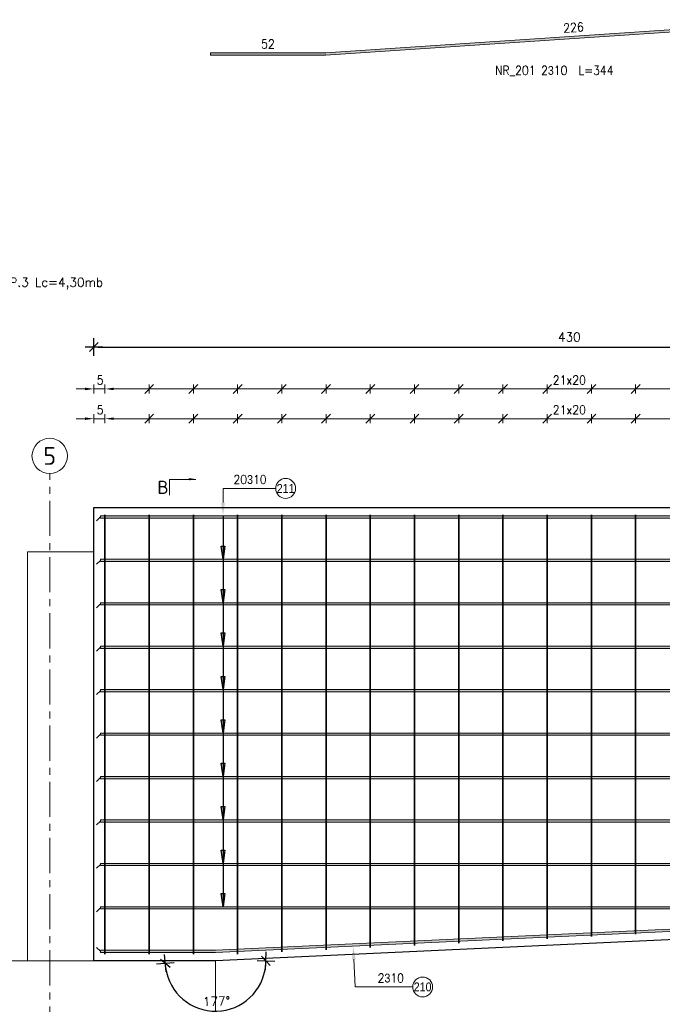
# Model space of a CAD drawing. Extents: x 252417 to 269709, y -146608 to -133214.
# Tile 3 of 14: x 255568 to 258474, y -144305 to -139853. Entities that reach past the tile are written whole.
import ezdxf
from ezdxf.enums import TextEntityAlignment as Align

# ---------------------------------------------------------------- set-up
doc = ezdxf.new("R2010")
doc.units = 0
doc.header["$LTSCALE"] = 5
doc.header["$MEASUREMENT"] = 0
doc.linetypes.add('CENTER', pattern=[50.8, 31.75, -6.35, 6.35, -6.35])
for name, color, linetype, lineweight in [('AutoCAD_Structural_Detailing_deskowanie', 2, 'Continuous', 30), ('AutoCAD_Structural_Detailing_kształt pręta', 7, 'Continuous', 13), ('AutoCAD_Structural_Detailing_opis kształtu pręta', 7, 'Continuous', 13), ('AutoCAD_Structural_Detailing_opis rozkładu', 7, 'Continuous', 13), ('AutoCAD_Structural_Detailing_pręt wyrzucony', 7, 'Continuous', 13), ('AutoCAD_Structural_Detailing_rozkład pręta', 7, 'Continuous', 40), ('AutoCAD_Structural_Detailing_symbole graficzne', 7, 'Continuous', 13), ('PS_SOLID', 7, 'Continuous', 20)]:
    doc.layers.add(name, color=color, linetype=linetype, lineweight=lineweight)
doc.styles.add('marta_B', font='isocpeur.ttf')
doc.styles.add('r-gil', font='GIL_____.TTF', dxfattribs={"width": 0.9})
doc.styles.add('r-simplex', font='simplex.shx', dxfattribs={"width": 0.9})
doc.styles.add('styl2M', font='simplex.shx')
doc.styles.add('style1', font='simplex.shx')
doc.dimstyles.new('RBCT DIM 20_M', dxfattribs={"dimtxt": 40, "dimasz": 20, "dimexe": 20, "dimexo": 150, "dimgap": 25, "dimtad": 1, "dimdec": 1, "dimlfac": 0.1, "dimzin": 9, "dimdsep": 46, "dimtxsty": 'styl2M', "dimblk": 'dimznak', "dimcen": 40, "dimse1": 1, "dimse2": 1, "dimclrd": 8, "dimclre": 8, "dimclrt": 4, "dimadec": 0, "dimazin": 0, "dimtfac": 1, "dimtdec": 1, "dimtix": 1, "dimtmove": 2, "dimatfit": 3, "dimldrblk": 'dimznak', "dimfxl": 5, "dimfxlon": 1, "dimarcsym": 0})

# ---------------------------------------------------------------- blocks, each defined once
blk = doc.blocks.new('dimznak')
at = {"color": 0}
for points in [[(-2, 0), (2, 0)], [(0, 2), (0, -2)]]:
    blk.add_lwpolyline(points, dxfattribs=at)
at = {"color": 3}
blk.add_lwpolyline([(1, 1), (-1, -1)], dxfattribs=at)
blk = doc.blocks.new('*D31')
at = {"color": 8, "lineweight": -2, "transparency": 16777216}
blk.add_line((255923.5, -141333), (260183.5, -141333), dxfattribs=at)
at = {"layer": 'Defpoints', "color": 0, "transparency": 16777216}
for p in [(260203.5, -141333), (255903.5, -142058.4), (260203.5, -142058.4)]:
    blk.add_point(p, dxfattribs=at)
at = {"color": 8, "lineweight": -2, "transparency": 16777216, "xscale": 20, "yscale": 20, "zscale": 20, "rotation": 180}
blk.add_blockref('dimznak', (255903.5, -141333), dxfattribs=at)
at = {"color": 8, "lineweight": -2, "transparency": 16777216, "xscale": 20, "yscale": 20, "zscale": 20}
blk.add_blockref('dimznak', (260203.5, -141333), dxfattribs=at)
at = {"color": 4, "transparency": 16777216, "insert": (258053.5, -141288), "char_height": 40, "attachment_point": 5, "style": 'styl2M'}
blk.add_mtext('430', dxfattribs=at)
blk = doc.blocks.new('*D32')
at = {"color": 8, "lineweight": -2, "transparency": 16777216}
blk.add_arc((256453.5, -144108.4), 227.7, 187.676, 354.9666, dxfattribs=at)
at = {"layer": 'Defpoints', "color": 0, "transparency": 16777216}
for p in [(259703.5, -143958.4), (255903.5, -144108.4), (256453.5, -144108.4), (256453.5, -144108.4), (256345.7, -144309)]:
    blk.add_point(p, dxfattribs=at)
at = {"color": 8, "lineweight": -2, "transparency": 16777216, "xscale": 20, "yscale": 20, "zscale": 20}
for p, rotation in [((256226, -144118.9), 95.15926971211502), ((256681.2, -144108.4), 87.48327558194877)]:
    blk.add_blockref('dimznak', p, dxfattribs=dict(at, rotation=rotation))
at = {"color": 4, "transparency": 16777216, "insert": (256457.7, -144291.1), "char_height": 40, "attachment_point": 5, "rotation": 1.3213, "style": 'styl2M'}
blk.add_mtext('177°', dxfattribs=at)
blk = doc.blocks.new('*D33')
at = {"color": 8, "lineweight": -2, "transparency": 16777216}
blk.add_arc((259703.5, -143958.4), 228.1, 187.6688, 354.9738, dxfattribs=at)
at = {"layer": 'Defpoints', "color": 0, "transparency": 16777216}
for p in [(259703.5, -143958.4), (259703.5, -143958.4), (260203.5, -143958.4), (256453.5, -144108.4), (259595.6, -144159.3)]:
    blk.add_point(p, dxfattribs=at)
at = {"color": 8, "lineweight": -2, "transparency": 16777216, "xscale": 20, "yscale": 20, "zscale": 20}
for p, rotation in [((259475.6, -143968.9), 95.15565801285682), ((259931.5, -143958.4), 87.48688728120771)]:
    blk.add_blockref('dimznak', p, dxfattribs=dict(at, rotation=rotation))
at = {"color": 4, "transparency": 16777216, "insert": (259707.7, -144141.4), "char_height": 40, "attachment_point": 5, "rotation": 1.3213, "style": 'styl2M'}
blk.add_mtext('177°', dxfattribs=at)
blk = doc.blocks.new('*D34')
at = {"color": 8, "lineweight": -2, "transparency": 16777216}
blk.add_line((255363.4, -142078.4), (255363.4, -144088.4), dxfattribs=at)
at = {"layer": 'Defpoints', "color": 0, "transparency": 16777216}
for p in [(255903.5, -142058.4), (255363.4, -144108.4), (255903.5, -144108.4)]:
    blk.add_point(p, dxfattribs=at)
at = {"color": 8, "lineweight": -2, "transparency": 16777216, "xscale": 20, "yscale": 20, "zscale": 20}
for p, rotation in [((255363.4, -142058.4), 90), ((255363.4, -144108.4), 270)]:
    blk.add_blockref('dimznak', p, dxfattribs=dict(at, rotation=rotation))
at = {"color": 4, "transparency": 16777216, "insert": (255318.4, -143083.4), "char_height": 40, "attachment_point": 5, "rotation": 90, "style": 'styl2M'}
blk.add_mtext('205', dxfattribs=at)
blk = doc.blocks.new('*D49')
at = {"color": 8, "lineweight": -2, "transparency": 16777216}
blk.add_line((255723.5, -144926.1), (255883.5, -144926.1), dxfattribs=at)
at = {"layer": 'Defpoints', "color": 0, "transparency": 16777216}
for p in [(255903.5, -144108.4), (255703.5, -144727.5), (255903.5, -144926.1)]:
    blk.add_point(p, dxfattribs=at)
at = {"color": 8, "lineweight": -2, "transparency": 16777216, "xscale": 20, "yscale": 20, "zscale": 20, "rotation": 180}
blk.add_blockref('dimznak', (255703.5, -144926.1), dxfattribs=at)
at = {"color": 8, "lineweight": -2, "transparency": 16777216, "xscale": 20, "yscale": 20, "zscale": 20}
blk.add_blockref('dimznak', (255903.5, -144926.1), dxfattribs=at)
at = {"color": 4, "transparency": 16777216, "insert": (255803.5, -144881.1), "char_height": 40, "attachment_point": 5, "style": 'styl2M'}
blk.add_mtext('20', dxfattribs=at)
blk = doc.blocks.new('*D50')
at = {"color": 8, "lineweight": -2, "transparency": 16777216}
blk.add_line((255923.5, -144926.1), (256433.5, -144926.1), dxfattribs=at)
at = {"layer": 'Defpoints', "color": 0, "transparency": 16777216}
for p in [(255903.5, -144108.4), (256453.5, -144608.4), (256453.5, -144926.1)]:
    blk.add_point(p, dxfattribs=at)
at = {"color": 8, "lineweight": -2, "transparency": 16777216, "xscale": 20, "yscale": 20, "zscale": 20, "rotation": 180}
blk.add_blockref('dimznak', (255903.5, -144926.1), dxfattribs=at)
at = {"color": 8, "lineweight": -2, "transparency": 16777216, "xscale": 20, "yscale": 20, "zscale": 20}
blk.add_blockref('dimznak', (256453.5, -144926.1), dxfattribs=at)
at = {"color": 4, "transparency": 16777216, "insert": (256178.5, -144881.1), "char_height": 40, "attachment_point": 5, "style": 'styl2M'}
blk.add_mtext('55', dxfattribs=at)

msp = doc.modelspace()

# ---------------------------------------------------------------- hatches: boundary and pattern name
h = msp.add_hatch(color=252)
h.dxf.hatch_style = 1
h.paths.add_polyline_path([(256487.48, -142292.8), (256478.48, -142232.87), (256496.18, -142232.87)])
h = msp.add_hatch(color=252)
h.dxf.hatch_style = 1
h.paths.add_polyline_path([(256487.48, -142489.2), (256478.48, -142429.27), (256496.18, -142429.27)])
h = msp.add_hatch(color=252)
h.dxf.hatch_style = 1
h.paths.add_polyline_path([(256487.48, -142685.6), (256478.48, -142625.67), (256496.18, -142625.67)])
h = msp.add_hatch(color=252)
h.dxf.hatch_style = 1
h.paths.add_polyline_path([(256487.48, -142882), (256478.48, -142822.07), (256496.18, -142822.07)])
h = msp.add_hatch(color=252)
h.dxf.hatch_style = 1
h.paths.add_polyline_path([(256487.48, -143078.4), (256478.48, -143018.47), (256496.18, -143018.47)])
h = msp.add_hatch(color=252)
h.dxf.hatch_style = 1
h.paths.add_polyline_path([(256487.48, -143274.8), (256478.48, -143214.87), (256496.18, -143214.87)])
h = msp.add_hatch(color=252)
h.dxf.hatch_style = 1
h.paths.add_polyline_path([(256487.48, -143471.2), (256478.48, -143411.27), (256496.18, -143411.27)])
h = msp.add_hatch(color=252)
h.dxf.hatch_style = 1
h.paths.add_polyline_path([(256487.48, -143667.6), (256478.48, -143607.67), (256496.18, -143607.67)])
h = msp.add_hatch(color=252)
h.dxf.hatch_style = 1
h.paths.add_polyline_path([(256487.48, -143864), (256478.48, -143804.07), (256496.18, -143804.07)])
at = {"layer": 'AutoCAD_Structural_Detailing_kształt pręta'}
for points in [[(255933.46, -142106.4), (255933.46, -142096.4), (260173.46, -142096.4), (260173.46, -142106.4)], [(255933.46, -142302.8), (255933.46, -142292.8), (260173.46, -142292.8), (260173.46, -142302.8)], [(255933.46, -142499.2), (255933.46, -142489.2), (260173.46, -142489.2), (260173.46, -142499.2)], [(255933.46, -142695.6), (255933.46, -142685.6), (260173.46, -142685.6), (260173.46, -142695.6)], [(255933.46, -142892), (255933.46, -142882), (260173.46, -142882), (260173.46, -142892)], [(255933.46, -143088.4), (255933.46, -143078.4), (260173.46, -143078.4), (260173.46, -143088.4)], [(255933.46, -143284.8), (255933.46, -143274.8), (260173.46, -143274.8), (260173.46, -143284.8)], [(255933.46, -143481.2), (255933.46, -143471.2), (260173.46, -143471.2), (260173.46, -143481.2)], [(255933.46, -143677.6), (255933.46, -143667.6), (260173.46, -143667.6), (260173.46, -143677.6)], [(255933.46, -143874), (255933.46, -143864), (260173.46, -143864), (260173.46, -143874)], [(256453.46, -144070.37), (256453, -144060.38), (259701.85, -143910.43), (259702.31, -143920.42)], [(255933.46, -144070.4), (255933.46, -144060.4), (256452.08, -144060.4), (256452.08, -144070.4)]]:
    msp.add_hatch(color=161, dxfattribs=at).paths.add_polyline_path(points, flags=0)
h = msp.add_hatch(color=161, dxfattribs=at)
edge = h.paths.add_edge_path(flags=0)
edge.add_line((256452.08, -144070.4), (256452.08, -144060.4))
edge.add_arc((256452.08, -144040.4), 20, -90, -87.35745)
edge.add_line((256453, -144060.38), (256453.46, -144070.37))
edge.add_arc((256452.08, -144040.4), 30, 270, 272.64255, ccw=False)
at = {"layer": 'AutoCAD_Structural_Detailing_opis kształtu pręta'}
for points in [[(256487.48, -142096.4), (256496.03, -142036.4), (256478.93, -142036.4)], [(257076.23, -144041.63), (257070.45, -144101.96), (257087.54, -144101.17)]]:
    msp.add_hatch(color=8, dxfattribs=at).paths.add_polyline_path(points, flags=0)
at = {"layer": 'AutoCAD_Structural_Detailing_opis rozkładu'}
for points in [[(255903.46, -141522.58), (255863.46, -141516.88), (255863.46, -141528.28)], [(255953.46, -141522.58), (255993.46, -141528.28), (255993.46, -141516.88)], [(255903.46, -141657.1), (255863.46, -141651.4), (255863.46, -141662.8)], [(255953.46, -141657.1), (255993.46, -141662.8), (255993.46, -141651.4)]]:
    msp.add_hatch(color=8, dxfattribs=at).paths.add_polyline_path(points, flags=0)
at = {"layer": 'AutoCAD_Structural_Detailing_pręt wyrzucony'}
for points in [[(256951.47, -140012.94), (256950.81, -140002.97), (259199.15, -139853.08), (259199.81, -139863.05)], [(256431.48, -140013.01), (256431.48, -140003.01), (256949.48, -140003.01), (256949.48, -140013.01)]]:
    msp.add_hatch(color=6, dxfattribs=at).paths.add_polyline_path(points, flags=0)
h = msp.add_hatch(color=6, dxfattribs=at)
edge = h.paths.add_edge_path(flags=0)
edge.add_line((256949.48, -140013.01), (256949.48, -140003.01))
edge.add_arc((256949.48, -139983.01), 20, -90, -86.18593)
edge.add_line((256950.81, -140002.97), (256951.47, -140012.94))
edge.add_arc((256949.48, -139983.01), 30, 270, 273.81407, ccw=False)
at = {"layer": 'AutoCAD_Structural_Detailing_symbole graficzne', "linetype": 'Continuous', "lineweight": 0}
msp.add_hatch(color=7, dxfattribs=at).paths.add_polyline_path([(256364.83, -141931.58), (256334.83, -141931.58), (256334.83, -141935.86)], flags=0)

# ---------------------------------------------------------------- linework, layer by layer
at = {"color": 252}
msp.add_line((256487.48, -142096.4), (256487.48, -143864), dxfattribs=at)
for points in [[(256487.48, -142292.8), (256487.48, -142292.8), (256478.48, -142232.87), (256496.18, -142232.87), (256487.48, -142292.8)], [(256487.48, -142489.2), (256487.48, -142489.2), (256478.48, -142429.27), (256496.18, -142429.27), (256487.48, -142489.2)], [(256487.48, -142685.6), (256487.48, -142685.6), (256478.48, -142625.67), (256496.18, -142625.67), (256487.48, -142685.6)], [(256487.48, -142882), (256487.48, -142882), (256478.48, -142822.07), (256496.18, -142822.07), (256487.48, -142882)], [(256487.48, -143078.4), (256487.48, -143078.4), (256478.48, -143018.47), (256496.18, -143018.47), (256487.48, -143078.4)], [(256487.48, -143274.8), (256487.48, -143274.8), (256478.48, -143214.87), (256496.18, -143214.87), (256487.48, -143274.8)], [(256487.48, -143471.2), (256487.48, -143471.2), (256478.48, -143411.27), (256496.18, -143411.27), (256487.48, -143471.2)], [(256487.48, -143667.6), (256487.48, -143667.6), (256478.48, -143607.67), (256496.18, -143607.67), (256487.48, -143667.6)], [(256487.48, -143864), (256487.48, -143864), (256478.48, -143804.07), (256496.18, -143804.07), (256487.48, -143864)]]:
    msp.add_lwpolyline(points, dxfattribs=at)
at = {"layer": 'AutoCAD_Structural_Detailing_deskowanie'}
msp.add_lwpolyline([(255903.46, -144108.4), (255903.46, -142058.4), (260203.46, -142058.4), (260203.46, -143958.4), (259703.46, -143958.4), (256453.46, -144108.4), (255903.46, -144108.4)], dxfattribs=at)
at = {"layer": 'AutoCAD_Structural_Detailing_kształt pręta', "color": 1, "lineweight": 0}
for p, q in [((255933.46, -142101.4), (255915.96, -142118.9)), ((255933.46, -142297.8), (255915.96, -142315.3)), ((255933.46, -142494.2), (255915.96, -142511.7)), ((255933.46, -142690.6), (255915.96, -142708.1)), ((255933.46, -142887), (255915.96, -142904.5)), ((255933.46, -143083.4), (255915.96, -143100.9)), ((255933.46, -143279.8), (255915.96, -143297.3)), ((255933.46, -143476.2), (255915.96, -143493.7)), ((255933.46, -143672.6), (255915.96, -143690.1)), ((255933.46, -143869), (255915.96, -143886.5)), ((255933.46, -144065.4), (255915.96, -144047.9))]:
    msp.add_line(p, q, dxfattribs=at)
at = {"layer": 'AutoCAD_Structural_Detailing_kształt pręta', "color": 161}
for p, q in [((255933.46, -142096.4), (260173.46, -142096.4)), ((255933.46, -142096.4), (255933.46, -142106.4)), ((255933.46, -142106.4), (260173.46, -142106.4)), ((255933.46, -142292.8), (260173.46, -142292.8)), ((255933.46, -142292.8), (255933.46, -142302.8)), ((255933.46, -142302.8), (260173.46, -142302.8)), ((255933.46, -142489.2), (260173.46, -142489.2)), ((255933.46, -142489.2), (255933.46, -142499.2)), ((255933.46, -142499.2), (260173.46, -142499.2)), ((255933.46, -142685.6), (260173.46, -142685.6)), ((255933.46, -142685.6), (255933.46, -142695.6)), ((255933.46, -142695.6), (260173.46, -142695.6)), ((255933.46, -142882), (260173.46, -142882)), ((255933.46, -142882), (255933.46, -142892)), ((255933.46, -142892), (260173.46, -142892)), ((255933.46, -143078.4), (260173.46, -143078.4)), ((255933.46, -143078.4), (255933.46, -143088.4)), ((255933.46, -143088.4), (260173.46, -143088.4)), ((255933.46, -143274.8), (260173.46, -143274.8)), ((255933.46, -143274.8), (255933.46, -143284.8)), ((255933.46, -143284.8), (260173.46, -143284.8)), ((255933.46, -143471.2), (260173.46, -143471.2)), ((255933.46, -143471.2), (255933.46, -143481.2)), ((255933.46, -143481.2), (260173.46, -143481.2)), ((255933.46, -143667.6), (260173.46, -143667.6)), ((255933.46, -143667.6), (255933.46, -143677.6)), ((255933.46, -143677.6), (260173.46, -143677.6)), ((255933.46, -143864), (260173.46, -143864)), ((255933.46, -143864), (255933.46, -143874)), ((255933.46, -143874), (260173.46, -143874)), ((256453, -144060.38), (259701.85, -143910.43)), ((256453.46, -144070.37), (259702.31, -143920.42)), ((255933.46, -144060.4), (256452.08, -144060.4)), ((255933.46, -144060.4), (255933.46, -144070.4)), ((255933.46, -144070.4), (256452.08, -144070.4))]:
    msp.add_line(p, q, dxfattribs=at)
for radius in [20, 30]:
    msp.add_arc((256452.08, -144040.4), radius, 270, 272.64255, dxfattribs=at)
at = {"layer": 'AutoCAD_Structural_Detailing_opis kształtu pręta', "color": 8}
for p, q in [((256487.48, -141972.38), (256487.48, -142036.4)), ((256487.48, -141972.38), (256725.54, -141972.38)), ((257084.76, -144226.49), (257078.99, -144101.56)), ((257084.76, -144226.49), (257345.11, -144226.49))]:
    msp.add_line(p, q, dxfattribs=at)
at = {"layer": 'AutoCAD_Structural_Detailing_opis kształtu pręta', "color": 8, "lineweight": 18}
for centre in [(256770.54, -141972.38), (257390.11, -144226.49)]:
    msp.add_circle(centre, 45, dxfattribs=at)
at = {"layer": 'AutoCAD_Structural_Detailing_opis rozkładu', "color": 8}
for p, q in [((255823.46, -141522.58), (255863.46, -141522.58)), ((255903.46, -141542.58), (255903.46, -141502.58)), ((255953.46, -141522.58), (255903.46, -141522.58)), ((255953.46, -141502.58), (255953.46, -141542.58)), ((256153.46, -141522.58), (255993.46, -141522.58)), ((256153.46, -141502.58), (256153.46, -141542.58)), ((256353.46, -141522.58), (256153.46, -141522.58)), ((256353.46, -141502.58), (256353.46, -141542.58)), ((256553.46, -141522.58), (256353.46, -141522.58)), ((256553.46, -141502.58), (256553.46, -141542.58)), ((256753.46, -141522.58), (256553.46, -141522.58)), ((256753.46, -141502.58), (256753.46, -141542.58)), ((256953.46, -141522.58), (256753.46, -141522.58)), ((256953.46, -141502.58), (256953.46, -141542.58)), ((257153.46, -141522.58), (256953.46, -141522.58)), ((257153.46, -141502.58), (257153.46, -141542.58)), ((257353.46, -141522.58), (257153.46, -141522.58)), ((257353.46, -141502.58), (257353.46, -141542.58)), ((257553.46, -141522.58), (257353.46, -141522.58)), ((257553.46, -141502.58), (257553.46, -141542.58)), ((257753.46, -141522.58), (257553.46, -141522.58)), ((257753.46, -141502.58), (257753.46, -141542.58)), ((257953.46, -141522.58), (257753.46, -141522.58)), ((257953.46, -141502.58), (257953.46, -141542.58)), ((258053.46, -141522.58), (257953.46, -141522.58)), ((258053.46, -141522.58), (258153.46, -141522.58)), ((258153.46, -141502.58), (258153.46, -141542.58)), ((258153.46, -141522.58), (258353.46, -141522.58)), ((258353.46, -141502.58), (258353.46, -141542.58)), ((258353.46, -141522.58), (258553.46, -141522.58)), ((255823.46, -141657.1), (255863.46, -141657.1)), ((255903.46, -141677.1), (255903.46, -141637.1)), ((255953.46, -141657.1), (255903.46, -141657.1)), ((255953.46, -141637.1), (255953.46, -141677.1)), ((256153.46, -141657.1), (255993.46, -141657.1)), ((256153.46, -141637.1), (256153.46, -141677.1)), ((256353.46, -141657.1), (256153.46, -141657.1)), ((256353.46, -141637.1), (256353.46, -141677.1)), ((256553.46, -141657.1), (256353.46, -141657.1)), ((256553.46, -141637.1), (256553.46, -141677.1)), ((256753.46, -141657.1), (256553.46, -141657.1)), ((256753.46, -141637.1), (256753.46, -141677.1)), ((256953.46, -141657.1), (256753.46, -141657.1)), ((256953.46, -141637.1), (256953.46, -141677.1)), ((257153.46, -141657.1), (256953.46, -141657.1)), ((257153.46, -141637.1), (257153.46, -141677.1)), ((257353.46, -141657.1), (257153.46, -141657.1)), ((257353.46, -141637.1), (257353.46, -141677.1)), ((257553.46, -141657.1), (257353.46, -141657.1)), ((257553.46, -141637.1), (257553.46, -141677.1)), ((257753.46, -141657.1), (257553.46, -141657.1)), ((257753.46, -141637.1), (257753.46, -141677.1)), ((257953.46, -141657.1), (257753.46, -141657.1)), ((257953.46, -141637.1), (257953.46, -141677.1)), ((258053.46, -141657.1), (257953.46, -141657.1)), ((258053.46, -141657.1), (258153.46, -141657.1)), ((258153.46, -141637.1), (258153.46, -141677.1)), ((258153.46, -141657.1), (258353.46, -141657.1)), ((258353.46, -141637.1), (258353.46, -141677.1)), ((258353.46, -141657.1), (258553.46, -141657.1))]:
    msp.add_line(p, q, dxfattribs=at)
at = {"layer": 'AutoCAD_Structural_Detailing_opis rozkładu', "color": 8, "lineweight": -2}
for p, q in [((256173.46, -141502.58), (256133.46, -141542.58)), ((256373.46, -141502.58), (256333.46, -141542.58)), ((256573.46, -141502.58), (256533.46, -141542.58)), ((256773.46, -141502.58), (256733.46, -141542.58)), ((256973.46, -141502.58), (256933.46, -141542.58)), ((257173.46, -141502.58), (257133.46, -141542.58)), ((257373.46, -141502.58), (257333.46, -141542.58)), ((257573.46, -141502.58), (257533.46, -141542.58)), ((257773.46, -141502.58), (257733.46, -141542.58)), ((257973.46, -141502.58), (257933.46, -141542.58)), ((258133.46, -141542.58), (258173.46, -141502.58)), ((258333.46, -141542.58), (258373.46, -141502.58)), ((256173.46, -141637.1), (256133.46, -141677.1)), ((256373.46, -141637.1), (256333.46, -141677.1)), ((256573.46, -141637.1), (256533.46, -141677.1)), ((256773.46, -141637.1), (256733.46, -141677.1)), ((256973.46, -141637.1), (256933.46, -141677.1)), ((257173.46, -141637.1), (257133.46, -141677.1)), ((257373.46, -141637.1), (257333.46, -141677.1)), ((257573.46, -141637.1), (257533.46, -141677.1)), ((257773.46, -141637.1), (257733.46, -141677.1)), ((257973.46, -141637.1), (257933.46, -141677.1)), ((258133.46, -141677.1), (258173.46, -141637.1)), ((258333.46, -141677.1), (258373.46, -141637.1))]:
    msp.add_line(p, q, dxfattribs=at)
at = {"layer": 'AutoCAD_Structural_Detailing_pręt wyrzucony', "color": 6}
for p, q in [((256950.81, -140002.97), (259199.15, -139853.08)), ((256951.47, -140012.94), (259199.81, -139863.05)), ((256431.48, -140003.01), (256949.48, -140003.01)), ((256431.48, -140003.01), (256431.48, -140013.01)), ((256431.48, -140013.01), (256949.48, -140013.01))]:
    msp.add_line(p, q, dxfattribs=at)
for radius in [20, 30]:
    msp.add_arc((256949.48, -139983.01), radius, 270, 273.81407, dxfattribs=at)
at = {"layer": 'AutoCAD_Structural_Detailing_rozkład pręta', "color": 31, "linetype": 'ByBlock', "lineweight": 25}
for p, q in [((255953.46, -142112.4), (255953.46, -142092.4)), ((255953.46, -142112.4), (255953.46, -142092.4)), ((255953.46, -142092.4), (255953.46, -142112.4)), ((255953.46, -142092.4), (255953.46, -142112.4)), ((256153.46, -142112.4), (256153.46, -142092.4)), ((256153.46, -142112.4), (256153.46, -142092.4)), ((256153.46, -142092.4), (256153.46, -142112.4)), ((256153.46, -142092.4), (256153.46, -142112.4)), ((256353.46, -142112.4), (256353.46, -142092.4)), ((256353.46, -142112.4), (256353.46, -142092.4)), ((256353.46, -142092.4), (256353.46, -142112.4)), ((256353.46, -142092.4), (256353.46, -142112.4)), ((256553.46, -142112.4), (256553.46, -142092.4)), ((256553.46, -142112.4), (256553.46, -142092.4)), ((256553.46, -142092.4), (256553.46, -142112.4)), ((256553.46, -142092.4), (256553.46, -142112.4)), ((256753.46, -142112.4), (256753.46, -142092.4)), ((256753.46, -142112.4), (256753.46, -142092.4)), ((256753.46, -142092.4), (256753.46, -142112.4)), ((256753.46, -142092.4), (256753.46, -142112.4)), ((256953.46, -142112.4), (256953.46, -142092.4)), ((256953.46, -142112.4), (256953.46, -142092.4)), ((256953.46, -142092.4), (256953.46, -142112.4)), ((256953.46, -142092.4), (256953.46, -142112.4)), ((257153.46, -142112.4), (257153.46, -142092.4)), ((257153.46, -142112.4), (257153.46, -142092.4)), ((257153.46, -142092.4), (257153.46, -142112.4)), ((257153.46, -142092.4), (257153.46, -142112.4)), ((257353.46, -142112.4), (257353.46, -142092.4)), ((257353.46, -142112.4), (257353.46, -142092.4)), ((257353.46, -142092.4), (257353.46, -142112.4)), ((257353.46, -142092.4), (257353.46, -142112.4)), ((257553.46, -142112.4), (257553.46, -142092.4)), ((257553.46, -142112.4), (257553.46, -142092.4)), ((257553.46, -142092.4), (257553.46, -142112.4)), ((257553.46, -142092.4), (257553.46, -142112.4)), ((257753.46, -142112.4), (257753.46, -142092.4)), ((257753.46, -142112.4), (257753.46, -142092.4)), ((257753.46, -142092.4), (257753.46, -142112.4)), ((257753.46, -142092.4), (257753.46, -142112.4)), ((257953.46, -142112.4), (257953.46, -142092.4)), ((257953.46, -142112.4), (257953.46, -142092.4)), ((257953.46, -142092.4), (257953.46, -142112.4)), ((257953.46, -142092.4), (257953.46, -142112.4)), ((258153.46, -142112.4), (258153.46, -142092.4)), ((258153.46, -142112.4), (258153.46, -142092.4)), ((258153.46, -142092.4), (258153.46, -142112.4)), ((258153.46, -142092.4), (258153.46, -142112.4)), ((258353.46, -142112.4), (258353.46, -142092.4)), ((258353.46, -142112.4), (258353.46, -142092.4)), ((258353.46, -142092.4), (258353.46, -142112.4)), ((258353.46, -142092.4), (258353.46, -142112.4)), ((255953.46, -142488.4), (255953.46, -142112.4)), ((255953.46, -142112.4), (255953.46, -142488.4)), ((255953.46, -144078.4), (255953.46, -142112.4)), ((255953.46, -142112.4), (255953.46, -144078.4)), ((256153.46, -142488.4), (256153.46, -142112.4)), ((256153.46, -142112.4), (256153.46, -142488.4)), ((256153.46, -144078.4), (256153.46, -142112.4)), ((256153.46, -142112.4), (256153.46, -144078.4)), ((256353.46, -142488.4), (256353.46, -142112.4)), ((256353.46, -142112.4), (256353.46, -142488.4)), ((256353.46, -144078.4), (256353.46, -142112.4)), ((256353.46, -142112.4), (256353.46, -144078.4)), ((256553.46, -142488.4), (256553.46, -142112.4)), ((256553.46, -142112.4), (256553.46, -142488.4)), ((256553.46, -144078.4), (256553.46, -142112.4)), ((256553.46, -142112.4), (256553.46, -144078.4)), ((256753.46, -142488.4), (256753.46, -142112.4)), ((256753.46, -142112.4), (256753.46, -142488.4)), ((256753.46, -144068.4), (256753.46, -142112.4)), ((256753.46, -142112.4), (256753.46, -144068.4)), ((256953.46, -142488.4), (256953.46, -142112.4)), ((256953.46, -142112.4), (256953.46, -142488.4)), ((256953.46, -144058.4), (256953.46, -142112.4)), ((256953.46, -142112.4), (256953.46, -144058.4)), ((257153.46, -142488.4), (257153.46, -142112.4)), ((257153.46, -142112.4), (257153.46, -142488.4)), ((257153.46, -144048.4), (257153.46, -142112.4)), ((257153.46, -142112.4), (257153.46, -144048.4)), ((257353.46, -142488.4), (257353.46, -142112.4)), ((257353.46, -142112.4), (257353.46, -142488.4)), ((257353.46, -144038.4), (257353.46, -142112.4)), ((257353.46, -142112.4), (257353.46, -144038.4)), ((257553.46, -142488.4), (257553.46, -142112.4)), ((257553.46, -142112.4), (257553.46, -142488.4)), ((257553.46, -144028.4), (257553.46, -142112.4)), ((257553.46, -142112.4), (257553.46, -144028.4)), ((257753.46, -142488.4), (257753.46, -142112.4)), ((257753.46, -142112.4), (257753.46, -142488.4)), ((257753.46, -144018.4), (257753.46, -142112.4)), ((257753.46, -142112.4), (257753.46, -144018.4)), ((257953.46, -142488.4), (257953.46, -142112.4)), ((257953.46, -142112.4), (257953.46, -142488.4)), ((257953.46, -144008.4), (257953.46, -142112.4)), ((257953.46, -142112.4), (257953.46, -144008.4)), ((258153.46, -142488.4), (258153.46, -142112.4)), ((258153.46, -142112.4), (258153.46, -142488.4)), ((258153.46, -143998.4), (258153.46, -142112.4)), ((258153.46, -142112.4), (258153.46, -143998.4)), ((258353.46, -142488.4), (258353.46, -142112.4)), ((258353.46, -142112.4), (258353.46, -142488.4)), ((258353.46, -143988.4), (258353.46, -142112.4)), ((258353.46, -142112.4), (258353.46, -143988.4))]:
    msp.add_line(p, q, dxfattribs=at)
at = {"layer": 'AutoCAD_Structural_Detailing_symbole graficzne', "color": 5, "linetype": 'CENTER'}
msp.add_line((255703.46, -144727.46), (255703.46, -141905.69), dxfattribs=at)
at = {"layer": 'AutoCAD_Structural_Detailing_symbole graficzne', "color": 7, "linetype": 'Continuous', "lineweight": 0}
for p, q in [((256244.83, -141931.58), (256244.83, -142003.58)), ((256364.83, -141931.58), (256244.83, -141931.58)), ((256334.83, -141931.58), (256334.83, -141927.3)), ((256364.83, -141931.58), (256334.83, -141927.3))]:
    msp.add_line(p, q, dxfattribs=at)
at = {"layer": 'AutoCAD_Structural_Detailing_symbole graficzne', "color": 1, "linetype": 'Continuous', "lineweight": 18}
msp.add_circle((255703.46, -141825.69), 80, dxfattribs=at)
at = {"layer": 'PS_SOLID', "color": 9, "linetype": 'Continuous', "lineweight": 15}
for p, q in [((255603.46, -144108.4), (255603.46, -142258.4)), ((255603.46, -142258.4), (255903.46, -142258.4)), ((255903.46, -142258.4), (255903.46, -144108.4))]:
    msp.add_line(p, q, dxfattribs=at)
msp.add_lwpolyline([(255903.46, -144108.4), (255053.46, -144108.4), (255053.46, -144608.4), (256453.46, -144608.4), (256453.46, -144108.4), (255903.46, -144108.4)], dxfattribs=at)

# ---------------------------------------------------------------- texts
at = {"layer": 'AutoCAD_Structural_Detailing_opis kształtu pręta', "color": 3, "char_height": 40, "attachment_point": 5}
for s, insert, rotation, style in [('20\\Fdiam;3\\Fsimplex.shx;10  ', (256609.54, -141932.38), 360, 'r-simplex'), ('211', (256770.54, -141972.38), 360, 'r-gil'), ('2\\Fdiam;3\\Fsimplex.shx;10  ', (257246.25, -144186.49), 0, 'r-simplex'), ('210', (257390.11, -144226.49), 0, 'r-gil')]:
    msp.add_mtext(s, dxfattribs=dict(at, insert=insert, rotation=rotation, style=style))
at = {"layer": 'AutoCAD_Structural_Detailing_opis rozkładu', "color": 3, "char_height": 40, "attachment_point": 7, "rotation": 0, "style": 'r-simplex'}
for s, insert in [('5', (255916.46, -141502.58)), ('21x20', (257978.89, -141502.58))]:
    msp.add_mtext(s, dxfattribs=dict(at, insert=insert))
at = {"layer": 'AutoCAD_Structural_Detailing_opis rozkładu', "color": 3, "char_height": 40, "attachment_point": 7, "style": 'r-simplex'}
for s, insert in [('5', (255916.46, -141637.1)), ('21x20', (257978.89, -141637.1))]:
    msp.add_mtext(s, dxfattribs=dict(at, insert=insert))
at = {"layer": 'AutoCAD_Structural_Detailing_pręt wyrzucony', "color": 3, "insert": (258072.32, -139888.11), "char_height": 40, "attachment_point": 5, "rotation": 3.81407, "style": 'r-simplex'}
msp.add_mtext('226', dxfattribs=at)
at = {"layer": 'AutoCAD_Structural_Detailing_pręt wyrzucony', "color": 3, "char_height": 40, "attachment_point": 5, "style": 'r-simplex'}
for s, insert in [('52', (256690.48, -139963.01)), ('NR_201 2\\Fdiam;3\\Fsimplex.shx;10  L=344', (257985.34, -140084.27))]:
    msp.add_mtext(s, dxfattribs=dict(at, insert=insert))
at = {"layer": 'AutoCAD_Structural_Detailing_symbole graficzne', "color": 2, "style": 'style1'}
msp.add_text('ZBROJENIE BP.3 Lc=4,30mb', height=40, dxfattribs=at).set_placement((255170.25, -141072.33), align=Align.BOTTOM_LEFT)
at = {"layer": 'AutoCAD_Structural_Detailing_symbole graficzne', "color": 2, "attachment_point": 5, "style": 'marta_B'}
for s, insert, char_height in [('5', (255703.46, -141825.69), 80), ('B', (256216.03, -141967.58), 60)]:
    msp.add_mtext(s, dxfattribs=dict(at, insert=insert, char_height=char_height))

# ---------------------------------------------------------------- dimensions: what is measured, and where the dimension line sits
for base, p1, p2, picture, middle in [((260203.46, -141333.05), (255903.46, -142058.4), (260203.46, -142058.4), '*D31', (258053.46, -141288.05)), ((255903.46, -144926.08), (255703.46, -144727.46), (255903.46, -144108.4), '*D49', (255803.46, -144881.08)), ((256453.46, -144926.08), (255903.46, -144108.4), (256453.46, -144608.4), '*D50', (256178.46, -144881.08))]:
    dim = msp.add_linear_dim(base=base, p1=p1, p2=p2, dimstyle='RBCT DIM 20_M')
    dim.commit()
    dim.dimension.update_dxf_attribs({"geometry": picture, "text_midpoint": middle})
dim = msp.add_linear_dim(base=(255363.36, -144108.4), p1=(255903.46, -142058.4), p2=(255903.46, -144108.4), angle=90, dimstyle='RBCT DIM 20_M')
dim.commit()
dim.dimension.update_dxf_attribs({"geometry": '*D34', "text_midpoint": (255318.36, -143083.4)})
for base, line1, line2, picture, middle in [((259595.56, -144159.32), ((260203.46, -143958.4), (259703.46, -143958.4)), ((259703.46, -143958.4), (256453.46, -144108.4)), '*D33', (259707.68, -144141.41)), ((256345.71, -144309.03), ((259703.46, -143958.4), (256453.46, -144108.4)), ((256453.46, -144108.4), (255903.46, -144108.4)), '*D32', (256457.67, -144291.08))]:
    dim = msp.add_angular_dim_2l(base=base, line1=line1, line2=line2, dimstyle='RBCT DIM 20_M')
    dim.commit()
    dim.dimension.update_dxf_attribs({"geometry": picture, "text_midpoint": middle})

doc.saveas('drawing.dxf')
